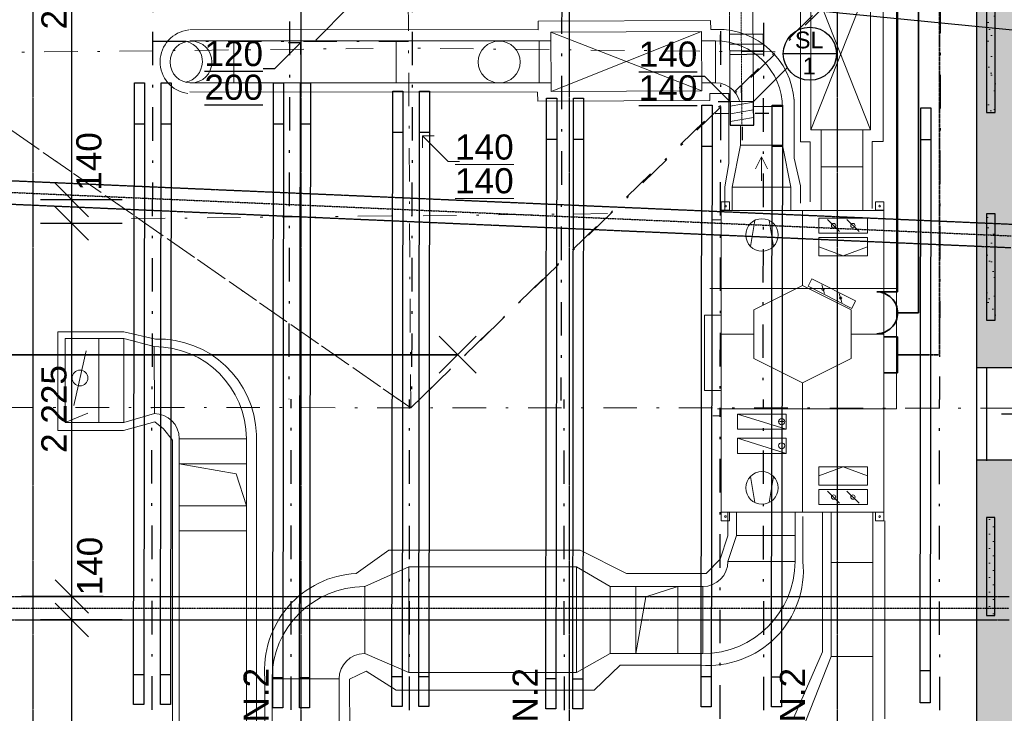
# Model space of a CAD drawing. Header units: millimetres. Extents: x -24674 to 2959, y -2716 to 20653.
# Tile 100 of 161: x -6411 to -536, y 2438 to 6577. Entities that reach past the tile are written whole.
import ezdxf

# ---------------------------------------------------------------- set-up
doc = ezdxf.new("R2010")
doc.units = ezdxf.units.MM
doc.header["$MEASUREMENT"] = 0
for name, pattern in [('Telekomunikacni vodic', [9.25, 3, -0.75, 3, -0.75, 0.125, -0.75, 0.125, -0.75]), ('Wipeout_Contour', [1000, 0, -1000]), ('Čerchovaná', [450, 200, -117.5, 15, -117.5]), ('Čerchovaná M', [4.5, 2.5, -0.85, 0.3, -0.85]), ('Čerchovaná S', [3.5, 1.5, -0.85, 0.3, -0.85])]:
    doc.linetypes.add(name, pattern=pattern)
for name, color, linetype in [('9._POHLED ZÁPADNÍ_1_0', 7, 'Continuous'), ('9._POHLED ZÁPADNÍ_1_2D prvky - obecné', 7, 'Continuous'), ('9._POHLED ZÁPADNÍ_1_Anotace - SP', 7, 'Continuous'), ('9._POHLED ZÁPADNÍ_1_Konstrukce - krov', 7, 'Continuous'), ('9._POHLED ZÁPADNÍ_1_Kóty - SP', 7, 'Continuous'), ('9._POHLED ZÁPADNÍ_1_Nové_0_plochy', 7, 'Continuous'), ('9._POHLED ZÁPADNÍ_1_Nové_Anotace - SP', 7, 'Continuous'), ('9._POHLED ZÁPADNÍ_1_Nové_Konstrukce - krov', 7, 'Continuous'), ('9._POHLED ZÁPADNÍ_1_Nové_Konstrukce - nosné', 7, 'Continuous'), ('9._POHLED ZÁPADNÍ_1_Nové_Kóty - SP', 7, 'Continuous'), ('9._POHLED ZÁPADNÍ_1_Nové_Otvory – Okna', 7, 'Continuous'), ('9._POHLED ZÁPADNÍ_1_Nové_Otvory – Značky oken', 7, 'Continuous'), ('9._POHLED ZÁPADNÍ_1_Nové_Popis', 7, 'Continuous'), ('9._POHLED ZÁPADNÍ_1_Nové_Situace - terén', 7, 'Continuous'), ('9._POHLED ZÁPADNÍ_1_Nové_Výplně – Řezové', 7, 'Continuous'), ('9._POHLED ZÁPADNÍ_1_Popis', 7, 'Continuous'), ('9._POHLED ZÁPADNÍ_1_TZB - elektroinstalace', 7, 'Continuous'), ('9._POHLED ZÁPADNÍ_1_TZB - kanalizace', 7, 'Continuous'), ('9._POHLED ZÁPADNÍ_1_TZB - VZT', 7, 'Continuous')]:
    doc.layers.add(name, color=color, linetype=linetype)
doc.styles.add('GENEROVANÝ_STYL_1', font='txt')
doc.styles.add('GENEROVANÝ_STYL_2', font='txt')
pattern_1 = [(45, (0, 175), (-55.6847, 55.6847), [0, -52.5, 0, -78.75]), (110, (175, 175), (74.0008, 26.9341), [0, -38.5, 0, -66.5])]

msp = doc.modelspace()

# ---------------------------------------------------------------- hatches: boundary and pattern name
at = {"layer": '9._POHLED ZÁPADNÍ_1_Nové_Výplně – Řezové', "linetype": 'Continuous', "lineweight": 0, "true_color": 0xf2b2b2}
msp.add_hatch(color=9, dxfattribs=at).paths.add_polyline_path([(-702.1, 7596.3), (-702, 4499.1), (-322, 4499.1), (-322.1, 7556.7)])
at = {"layer": '9._POHLED ZÁPADNÍ_1_Nové_Výplně – Řezové', "linetype": 'Continuous', "lineweight": 20, "true_color": 0xffaaaa}
h = msp.add_hatch(dxfattribs=at)
h.set_pattern_fill('Omítka_02_0001', color=21, style=0, pattern_type=2)
h.set_pattern_definition(pattern_1)
h.paths.add_polyline_path([(-642.9, 6023.7), (-590.2, 6023.7), (-590.3, 7465.1), (-643, 7465.1)])
h = msp.add_hatch(dxfattribs=at)
h.set_pattern_fill('Omítka_02_0001', color=21, style=0, pattern_type=2)
h.set_pattern_definition(pattern_1)
h.paths.add_polyline_path([(-642.9, 4783.3), (-590.1, 4783.3), (-590.2, 5418.6), (-642.9, 5418.6)])

# ---------------------------------------------------------------- linework, layer by layer
at = {"layer": '9._POHLED ZÁPADNÍ_1_2D prvky - obecné', "color": 214, "linetype": 'Čerchovaná', "lineweight": 20}
for p, q in [((-4077.2, 4260.2), (-4140.9, 14406.2)), ((-4077.2, 4260.2), (-11329.3, 9302.4)), ((-20477.7, 4271.9), (-359.7, 4258.9))]:
    msp.add_line(p, q, dxfattribs=at)
at = {"layer": '9._POHLED ZÁPADNÍ_1_Anotace - SP', "color": 8, "linetype": 'Continuous', "lineweight": 13}
for p, q in [((-3854.9, 5730.4), (-4008.1, 5883.6)), ((-4008.1, 5883.6), (-3937.4, 5883.6)), ((-4008.1, 5883.6), (-4008.1, 5812.9)), ((-3786.3, 5730.4), (-3854.9, 5730.4))]:
    msp.add_line(p, q, dxfattribs=at)
at = {"layer": '9._POHLED ZÁPADNÍ_1_Konstrukce - krov', "color": 8, "linetype": 'Čerchovaná', "lineweight": 13}
for p, q in [((-10703.9, 8867.6), (-4104.2, 4279)), ((-7164.7, 6374.6), (-4301.7, 6404.8)), ((-1902.2, 6383.9), (-4090.7, 6407)), ((-5743, 5389.5), (-4072.9, 5407.1)), ((-2903.6, 5419.3), (-4014.8, 5406.8))]:
    msp.add_line(p, q, dxfattribs=at)
at = {"layer": '9._POHLED ZÁPADNÍ_1_Nové_0_plochy', "color": 1, "linetype": 'Continuous', "lineweight": 25}
msp.add_line((-642, 4497.4), (-642, 3944.8), dxfattribs=at)
at = {"layer": '9._POHLED ZÁPADNÍ_1_Nové_Anotace - SP', "color": 1, "linetype": 'Continuous', "lineweight": 25}
for p, q in [((-4889.1, 6285.5), (-4735.9, 6438.7)), ((-4735.9, 6438.7), (-4806.6, 6438.7)), ((-4735.9, 6438.7), (-4735.9, 6367.9)), ((-4957.7, 6285.5), (-4889.1, 6285.5))]:
    msp.add_line(p, q, dxfattribs=at)
at = {"layer": '9._POHLED ZÁPADNÍ_1_Nové_Konstrukce - krov', "color": 1, "linetype": 'Čerchovaná', "lineweight": 25}
for p, q in [((-3173.3, 8491.7), (-3181.3, 4304.4)), ((-914.3, 8497), (-922.3, 4309.7)), ((-1969.4, 8358.1), (-1977.2, 4310.2)), ((-5614, 8304.6), (-5621.8, 4262.2)), ((-4064.8, 8304.9), (-4072.6, 4262.4)), ((-2225.2, 8307.9), (-2232.9, 4260)), ((-4800.6, 6564.8), (-4804.9, 4311.7)), ((-1973.7, 6489.9), (-2229.4, 6487)), ((-1973.7, 6489.9), (-2229.4, 6487)), ((-2228.1, 6367), (-2229.4, 6487)), ((-2228.1, 6367), (-2229.4, 6487)), ((-1973.7, 6489.9), (-1972.3, 6369.9)), ((-1973.7, 6489.9), (-1972.3, 6369.9)), ((-5617.5, 6448.6), (-4090.7, 6448.6)), ((-1973, 6429.9), (-2228.8, 6427)), ((-1973.1, 6390.2), (-2228.8, 6387.3)), ((-1972.3, 6369.9), (-2228.1, 6367)), ((-1972.3, 6369.9), (-2228.1, 6367)), ((-4788.9, 208), (-4791.4, 4311.8)), ((-4083.1, 207.6), (-4085.6, 4311.3)), ((-3159.3, 207), (-3161.9, 4310.7)), ((-1969.7, 206.4), (-1972.3, 4310.1)), ((-919.8, 205.9), (-922.3, 4309.7)), ((-5619.2, 208.7), (-5621.7, 4262.2)), ((-2229.5, 156), (-2232, 4259.8))]:
    msp.add_line(p, q, dxfattribs=at)
at = {"layer": '9._POHLED ZÁPADNÍ_1_Nové_Konstrukce - krov', "color": 1, "linetype": 'Continuous', "lineweight": 25}
for p, q in [((-5731, 2490.9), (-5726.2, 6199.5)), ((-5726.2, 6199.5), (-5666.2, 6199.5)), ((-5666.2, 6199.5), (-5671, 2490.8)), ((-5571, 2490.7), (-5566.2, 6199.3)), ((-5566.2, 6199.3), (-5506.2, 6199.3)), ((-5506.2, 6199.3), (-5511, 2490.6)), ((-4900.7, 2471.6), (-4895.8, 6199.5)), ((-4895.8, 6199.5), (-4835.8, 6199.4)), ((-4835.8, 6199.4), (-4840.7, 2471.5)), ((-4740.7, 2471.4), (-4735.8, 6199.3)), ((-4735.8, 6199.3), (-4675.8, 6199.2)), ((-4675.8, 6199.2), (-4680.7, 2471.3)), ((-4189.5, 2478.4), (-4184.7, 6149.9)), ((-4184.7, 6149.9), (-4124.7, 6149.8)), ((-4124.7, 6149.8), (-4129.5, 2478.4)), ((-4029.5, 2478.2), (-4024.7, 6149.7)), ((-4024.7, 6149.7), (-3964.7, 6149.6)), ((-3964.7, 6149.6), (-3969.5, 2478.2)), ((-3271.1, 2465.2), (-3266.4, 6108)), ((-3266.4, 6108), (-3206.4, 6107.9)), ((-3206.4, 6107.9), (-3211.1, 2465.1)), ((-3111.1, 2465), (-3106.4, 6107.7)), ((-3106.4, 6107.7), (-3046.4, 6107.7)), ((-3046.4, 6107.7), (-3051.1, 2464.9)), ((-2344.3, 2477.2), (-2339.7, 6066.7)), ((-2339.7, 6066.7), (-2279.7, 6066.6)), ((-2279.7, 6066.6), (-2284.3, 2477.1)), ((-1924.6, 2477), (-1919.9, 6066.5)), ((-1919.9, 6066.5), (-1859.9, 6066.4)), ((-1859.9, 6066.4), (-1864.6, 2476.9)), ((-1038.4, 2500.5), (-1033.7, 6050.5)), ((-1033.7, 6050.5), (-973.7, 6050.4)), ((-973.7, 6050.4), (-978.4, 2500.4)), ((-5666.5, 5953.1), (-5726.5, 5953.2)), ((-5506.5, 5952.9), (-5566.5, 5953)), ((-4836.2, 5953), (-4896.2, 5953.1)), ((-4676.2, 5952.8), (-4736.2, 5952.9)), ((-4125.1, 5903.5), (-4185.1, 5903.5)), ((-3965.1, 5903.3), (-4025.1, 5903.3)), ((-3206.7, 5861.5), (-3266.7, 5861.6)), ((-3046.7, 5861.3), (-3106.7, 5861.4)), ((-2280, 5820.3), (-2340, 5820.3)), ((-1860.3, 5820), (-1920.3, 5820.1)), ((-974, 5859.7), (-1034, 5859.8)), ((-5670.8, 2668.5), (-5730.8, 2668.6)), ((-5510.8, 2668.3), (-5570.8, 2668.4)), ((-4840.4, 2649.2), (-4900.4, 2649.3)), ((-4680.4, 2649), (-4740.4, 2649.1)), ((-4129.3, 2656.1), (-4189.3, 2656.1)), ((-3969.3, 2655.9), (-4029.3, 2655.9)), ((-2284.1, 2654.8), (-2344.1, 2654.9)), ((-1864.4, 2654.6), (-1924.4, 2654.7)), ((-978.1, 2691.1), (-1038.1, 2691.1)), ((-3210.9, 2642.8), (-3270.9, 2642.9)), ((-3050.9, 2642.6), (-3110.9, 2642.7)), ((-5671, 2490.8), (-5731, 2490.9)), ((-5511, 2490.6), (-5571, 2490.7)), ((-4840.7, 2471.5), (-4900.7, 2471.6)), ((-4680.7, 2471.3), (-4740.7, 2471.4)), ((-4129.5, 2478.4), (-4189.5, 2478.4)), ((-3969.5, 2478.2), (-4029.5, 2478.2)), ((-2284.3, 2477.1), (-2344.3, 2477.2)), ((-1864.6, 2476.9), (-1924.6, 2477)), ((-978.4, 2500.4), (-1038.4, 2500.5)), ((-3211.1, 2465.1), (-3271.1, 2465.2)), ((-3051.1, 2464.9), (-3111.1, 2465))]:
    msp.add_line(p, q, dxfattribs=at)
at = {"layer": '9._POHLED ZÁPADNÍ_1_Nové_Konstrukce - krov', "color": 1, "linetype": 'Čerchovaná M', "lineweight": 25}
msp.add_line((-15770.1, 5880.8), (-497.6, 5216.8), dxfattribs=at)
at = {"layer": '9._POHLED ZÁPADNÍ_1_Nové_Konstrukce - krov', "color": 1, "linetype": 'Continuous', "lineweight": 25, "flags": 128}
msp.add_lwpolyline([(-973.7, 6050.4), (-978.4, 2500.4), (-1038.4, 2500.5), (-1033.7, 6050.5)], close=True, dxfattribs=at)
at = {"layer": '9._POHLED ZÁPADNÍ_1_Nové_Konstrukce - nosné', "color": 1, "linetype": 'Continuous', "lineweight": 25}
for p, q in [((-372, 4499.1), (-702, 4499.1)), ((-372, 3949.1), (-702, 3949.1))]:
    msp.add_line(p, q, dxfattribs=at)
at = {"layer": '9._POHLED ZÁPADNÍ_1_Nové_Konstrukce - nosné', "color": 1, "linetype": 'Continuous', "lineweight": 25, "flags": 128}
for points in [[(-702.1, 7596.3), (-702, 4499.1)], [(-702, 3949.1), (-701.9, 351.5)]]:
    msp.add_lwpolyline(points, dxfattribs=at)
at = {"layer": '9._POHLED ZÁPADNÍ_1_Nové_Kóty - SP', "color": 1, "linetype": 'Continuous', "lineweight": 25}
for p, q in [((-6099.3, 5500.9), (-6099.3, 8048.6)), ((-4737, 6934.6), (-424.6, 6510.8)), ((-6199.3, 5600.9), (-5999.3, 5400.9)), ((-5799.3, 5500.9), (-6286.8, 5500.9)), ((-6099.3, 5360.8), (-6099.3, 5500.9)), ((-6199.3, 5460.8), (-5999.3, 5260.8)), ((-5799.3, 5360.8), (-6286.8, 5360.8)), ((-6099.3, 3135.3), (-6099.3, 5360.8)), ((-6199.3, 3235.3), (-5999.3, 3035.3)), ((-5911.8, 3135.3), (-6399.3, 3135.3)), ((-6099.3, 2995.3), (-6099.3, 3135.3)), ((-6199.3, 3095.3), (-5999.3, 2895.3)), ((-5799.3, 2995.3), (-6286.8, 2995.3)), ((-6099.3, 752.9), (-6099.3, 2995.3))]:
    msp.add_line(p, q, dxfattribs=at)
at = {"layer": '9._POHLED ZÁPADNÍ_1_Nové_Otvory – Okna', "color": 1, "linetype": 'Continuous', "lineweight": 25}
for p, q in [((-702, 4499.1), (-702, 3949.1)), ((-372, 4499.1), (-702, 4499.1)), ((-372, 3949.1), (-702, 3949.1))]:
    msp.add_line(p, q, dxfattribs=at)
at = {"layer": '9._POHLED ZÁPADNÍ_1_Nové_Otvory – Značky oken', "color": 1, "linetype": 'Continuous', "lineweight": 25}
msp.add_line((-552, 4224.1), (28, 4224.2), dxfattribs=at)
at = {"layer": '9._POHLED ZÁPADNÍ_1_Nové_Popis', "color": 1, "linetype": 'Čerchovaná M', "lineweight": 25}
for p, q in [((-6332.3, 8764.3), (-6332.3, 750.7)), ((-4732.3, 8764.3), (-4732.3, 750.7)), ((-3132.3, 8764.3), (-3132.3, 750.7)), ((-1532.3, 8764.3), (-1532.3, 750.7))]:
    msp.add_line(p, q, dxfattribs=at)
at = {"layer": '9._POHLED ZÁPADNÍ_1_Nové_Popis', "color": 1, "linetype": 'Continuous', "lineweight": 25}
for p, q in [((-4442.2, 6656.5), (-4643.8, 6454.9)), ((-1537.4, 6373.4), (-1854.5, 6373.4)), ((-2394.1, 6239.8), (-2325.5, 6239.8))]:
    msp.add_line(p, q, dxfattribs=at)
msp.add_circle((-1696, 6373.4), 158.6, dxfattribs=at)
at = {"layer": '9._POHLED ZÁPADNÍ_1_Nové_Situace - terén', "color": 1, "linetype": 'Continuous', "lineweight": 25, "flags": 128}
for points in [[(-642.9, 6023.7), (-590.2, 6023.7), (-590.3, 7465.1), (-643, 7465.1)], [(-642.9, 4783.3), (-590.1, 4783.3), (-590.2, 5418.6), (-642.9, 5418.6)]]:
    msp.add_lwpolyline(points, close=True, dxfattribs=at)
at = {"layer": '9._POHLED ZÁPADNÍ_1_TZB - elektroinstalace', "color": 92, "linetype": 'Continuous', "lineweight": 35, "true_color": 0x00d700}
for p, q in [((-1172.3, 7327.6), (-1172.3, 4952.6)), ((-1172.3, 4952.6), (-1297.3, 4952.6))]:
    msp.add_line(p, q, dxfattribs=at)
at = {"layer": '9._POHLED ZÁPADNÍ_1_TZB - elektroinstalace', "color": 92, "linetype": 'Continuous', "lineweight": 35, "true_color": 0x00d700, "flags": 128}
for points in [[(-1297.3, 4952.6, -0.414214), (-1172.3, 4827.6)], [(-1172.3, 4827.6, -0.414214), (-1297.3, 4702.6)]]:
    msp.add_lwpolyline(points, format="xyb", dxfattribs=at)
for points in [[(-1047.3, 4827.6), (-1172.3, 4827.6)], [(-3686.2, 4466.6), (-3908.3, 4688.6)], [(-3908.3, 4466.6), (-3686.2, 4688.6)], [(-1251.6, 4685.1), (-1172.3, 4685.1)], [(-1172.3, 4470.1), (-1172.3, 4685.1)], [(-11047.3, 4577.6), (-3797.3, 4577.6)], [(-1172.3, 4577.6), (-1047.3, 4577.6)], [(-1251.6, 4470.1), (-1172.3, 4470.1)]]:
    msp.add_lwpolyline(points, dxfattribs=at)
at = {"layer": '9._POHLED ZÁPADNÍ_1_TZB - kanalizace', "color": 21, "linetype": 'Continuous', "lineweight": 13, "true_color": 0xff9955}
for p, q in [((-1178.7, 4255), (-1178.7, 7249.5)), ((-2292.7, 4972), (-1178.7, 4972)), ((-2246.7, 4255), (-1178.7, 4255))]:
    msp.add_line(p, q, dxfattribs=at)
at = {"layer": '9._POHLED ZÁPADNÍ_1_TZB - VZT', "color": 122, "linetype": 'Continuous', "lineweight": 13, "true_color": 0x00d59f}
for p, q in [((-1751.3, 6882.9), (-1751.3, 5848.5)), ((-1259.2, 5849), (-1259.2, 6880.5)), ((-1689.6, 6819.1), (-1689.6, 5919.1)), ((-1334.6, 5919.1), (-1689.6, 6819.1)), ((-1689.6, 5919.1), (-1334.6, 6819.1)), ((-1334.6, 5919.1), (-1334.6, 6819.1)), ((-2288.1, 6571.4), (-3317.3, 6566.8)), ((-3317.3, 6566.8), (-3317, 6515.1)), ((-2287.8, 6518.4), (-2288.1, 6571.4)), ((-5396.3, 6517.5), (-3317, 6515.1)), ((-2341.6, 6506.5), (-3241.5, 6502.5)), ((-3240, 6147.5), (-3241.5, 6502.5)), ((-2340, 6151.5), (-3241.5, 6502.5)), ((-2341.6, 6506.5), (-3240, 6147.5)), ((-2340, 6151.5), (-2341.6, 6506.5)), ((-2252, 6518.9), (-2287.8, 6518.4)), ((-5396.3, 6450.1), (-3241.3, 6450.1)), ((-5133.1, 6200.4), (-5133.1, 6450.4)), ((-4163.6, 6200.4), (-4163.6, 6450.4)), ((-3310.6, 6200.4), (-3310.6, 6450.4)), ((-2341.3, 6450.4), (-2259.6, 6450.4)), ((-2259.6, 6200.4), (-2259.6, 6450.4)), ((-5396.3, 6199.1), (-3240.2, 6199.1)), ((-2340.2, 6200.4), (-2259.6, 6200.4)), ((-5396.3, 6147), (-3320.1, 6144.6)), ((-3319.8, 6090.1), (-3320.1, 6144.6)), ((-3240, 6147.5), (-2340, 6151.5)), ((-2293.2, 6136.3), (-2293, 6094.7)), ((-2179.8, 6136.3), (-2293.2, 6136.3)), ((-2179.8, 6136.3), (-2179.8, 5719.2)), ((-2293, 6094.7), (-3319.8, 6090.1)), ((-2109.6, 6057.6), (-2109.6, 6027.3)), ((-2109.6, 6057.6), (-1859.6, 6057.6)), ((-1859.6, 6057.6), (-1859.6, 6027.3)), ((-1790.3, 6102.7), (-1790.3, 5749.8)), ((-2109.6, 6027.3), (-2109.6, 5828.6)), ((-1859.6, 6027.3), (-1859.6, 5828.6)), ((-1689.6, 5919.1), (-1334.6, 5919.1)), ((-1629, 5919.1), (-1629, 5698.2)), ((-1379, 5919.1), (-1379, 5698.2)), ((-2109.6, 5828.6), (-2160.1, 5578.2)), ((-1859.6, 5828.6), (-2109.6, 5828.6)), ((-1859.6, 5828.6), (-1810.1, 5578.2)), ((-1751.3, 5848.5), (-1694, 5848.5)), ((-1694, 5489.2), (-1694, 5848.5)), ((-1325, 5450.9), (-1325, 5849)), ((-1325, 5849), (-1259.2, 5849)), ((-1985.1, 5759.2), (-2021.1, 5687.2)), ((-1985.1, 5615.2), (-1985.1, 5759.2)), ((-1985.1, 5759.2), (-1949.1, 5687.2)), ((-2204, 5578.7), (-2179.8, 5719.2)), ((-1750.8, 5585.8), (-1790.3, 5749.8)), ((-1629, 5438.2), (-1629, 5698.2)), ((-1629, 5698.2), (-1379, 5698.2)), ((-1379, 5698.2), (-1379, 5438.2)), ((-1750.8, 5482.4), (-1750.8, 5585.8)), ((-2204, 5440.1), (-2204, 5578.7)), ((-2160.1, 5438.2), (-2160.1, 5578.2)), ((-2160.1, 5578.2), (-1810.1, 5578.2)), ((-1810.1, 5578.2), (-1810.1, 5438.2)), ((-2224.6, 5489.2), (-2174.6, 5489.2)), ((-2224.6, 5439.2), (-2224.6, 5489.2)), ((-2224.6, 5451.2), (-2224.6, 5489.2)), ((-2224.6, 5489.2), (-2224.6, 5439.2)), ((-2174.6, 5489.2), (-2174.6, 5439.2)), ((-2174.6, 5451.2), (-2174.6, 5489.2)), ((-2174.6, 5489.2), (-2174.6, 5439.2)), ((-1304.6, 5489.2), (-1254.6, 5489.2)), ((-1304.6, 5439.2), (-1304.6, 5489.2)), ((-1304.6, 5451.2), (-1304.6, 5489.2)), ((-1304.6, 5489.2), (-1304.6, 5439.2)), ((-1254.6, 5489.2), (-1254.6, 5439.2)), ((-1254.6, 5451.2), (-1254.6, 5489.2)), ((-1254.6, 5489.2), (-1254.6, 5439.2)), ((-2224.6, 5451.2), (-2224.6, 5439.2)), ((-2174.6, 5439.2), (-2224.6, 5439.2)), ((-2224.6, 5439.2), (-2174.6, 5439.2)), ((-2224.6, 3638.2), (-2224.6, 5438.2)), ((-2224.6, 5438.2), (-1254.6, 5438.2)), ((-2224.6, 3638.2), (-2224.6, 5438.2)), ((-2224.6, 5438.2), (-1254.6, 5438.2)), ((-2224.6, 5438.2), (-1254.6, 5438.2)), ((-2224.6, 3638.2), (-2224.6, 5438.2)), ((-2174.6, 5451.2), (-2174.6, 5439.2)), ((-1810.1, 5438.2), (-2160.1, 5438.2)), ((-1739.6, 5438.2), (-1739.6, 4991.2)), ((-1379, 5438.2), (-1629, 5438.2)), ((-1304.6, 5451.2), (-1304.6, 5439.2)), ((-1254.6, 5439.2), (-1304.6, 5439.2)), ((-1304.6, 5439.2), (-1254.6, 5439.2)), ((-1254.6, 5451.2), (-1254.6, 5439.2)), ((-1254.6, 5438.2), (-1254.6, 3638.2)), ((-1254.6, 5438.2), (-1254.6, 3638.2)), ((-1254.6, 3638.2), (-1254.6, 5438.2)), ((-2224.6, 5383.2), (-2274.6, 5383.2)), ((-2050.6, 5224.2), (-2024.6, 5379.2)), ((-1912.6, 5224.2), (-1938.6, 5379.2)), ((-1642.6, 5303.2), (-1642.6, 5393.2)), ((-1642.6, 5393.2), (-1351.6, 5393.2)), ((-1518.6, 5312.2), (-1590.6, 5384.2)), ((-1402.6, 5312.2), (-1474.6, 5384.2)), ((-1351.6, 5393.2), (-1351.6, 5303.2)), ((-1351.6, 5303.2), (-1642.6, 5303.2)), ((-1642.6, 5276.2), (-1351.6, 5276.2)), ((-1642.6, 5168.2), (-1642.6, 5276.2)), ((-1351.6, 5276.2), (-1351.6, 5168.2)), ((-1642.6, 5222.2), (-1496.6, 5168.2)), ((-1351.6, 5222.2), (-1496.6, 5168.2)), ((-1351.6, 5168.2), (-1642.6, 5168.2)), ((-1705.6, 4986.2), (-1683.6, 5030.2)), ((-1683.6, 5030.2), (-1423.6, 4898.2)), ((-1607.6, 4942.2), (-1624.6, 4995.2)), ((-2030.6, 4845.2), (-1739.6, 4991.2)), ((-1739.6, 4991.2), (-1448.6, 4845.2)), ((-1445.6, 4854.2), (-1705.6, 4986.2)), ((-1504.6, 4889.2), (-1521.6, 4942.2)), ((-1423.6, 4898.2), (-1445.6, 4854.2)), ((-2030.6, 4554.2), (-2030.6, 4845.2)), ((-1448.6, 4845.2), (-1448.6, 4700.2)), ((-2324.6, 4363.2), (-2324.6, 4813.2)), ((-2324.6, 4813.2), (-2224.6, 4813.2)), ((-2224.6, 4813.2), (-2224.6, 4363.2)), ((-5789.2, 4713.8), (-6182.3, 4713.8)), ((-6182.3, 4713.8), (-6182.3, 4125.5)), ((-5789.2, 4713.8), (-5601.3, 4671)), ((-2224.6, 4700.2), (-2030.6, 4700.2)), ((-1254.6, 4700.2), (-1448.6, 4700.2)), ((-1448.6, 4700.2), (-1448.6, 4554.2)), ((-6139.2, 4673.8), (-6139.2, 4174.6)), ((-6139.2, 4673.8), (-6139.2, 4173.8)), ((-6139.2, 4673.8), (-5789.2, 4673.8)), ((-5939.2, 4673.8), (-5939.2, 4173.8)), ((-5789.2, 4673.8), (-5608.4, 4626.4)), ((-5789.2, 4673.8), (-5789.2, 4173.8)), ((-6087, 4275.6), (-6014.8, 4601.6)), ((-5608.4, 4626.4), (-5606, 4226.4)), ((-1739.6, 4409.2), (-2030.6, 4554.2)), ((-1448.6, 4554.2), (-1739.6, 4409.2)), ((-1739.6, 3638.2), (-1739.6, 4409.2)), ((-2224.6, 4363.2), (-2324.6, 4363.2)), ((-6139.2, 4173.8), (-6003.9, 4228.6)), ((-6139.2, 4173.8), (-5789.2, 4173.8)), ((-5791.8, 4125.5), (-5603.8, 4177)), ((-5789.2, 4173.8), (-5606, 4226.4)), ((-5603.8, 4177), (-5552.8, 4136)), ((-2224.6, 4213.2), (-2274.6, 4213.2)), ((-2127.6, 4133.2), (-2127.6, 4223.2)), ((-2127.6, 4223.2), (-1836.6, 4223.2)), ((-1836.6, 4133.2), (-2127.6, 4223.2)), ((-1851.1, 4178.2), (-1876.1, 4178.2)), ((-1864.1, 4165.2), (-1864.1, 4190.2)), ((-1836.6, 4223.2), (-1836.6, 4133.2)), ((-6182.3, 4125.5), (-5791.8, 4125.5)), ((-5552.8, 4136), (-5499.3, 4067.5)), ((-1836.6, 4133.2), (-2127.6, 4133.2)), ((-5499.3, 4067.5), (-5499.3, 2391)), ((-5458.4, 4076.4), (-5058.4, 4076.4)), ((-5458.4, 2393.5), (-5458.4, 4076.4)), ((-5458.4, 3526.4), (-5458.4, 4076.4)), ((-5058.4, 4076.4), (-5058.4, 2393.5)), ((-5058.4, 3526.4), (-5058.4, 4076.4)), ((-4998.3, 2391), (-4998.3, 4101.5)), ((-2127.6, 3989.2), (-2127.6, 4079.2)), ((-2127.6, 4079.2), (-1836.6, 4079.2)), ((-1836.6, 3989.2), (-2127.6, 4079.2)), ((-1836.6, 4079.2), (-1836.6, 3989.2)), ((-1864.1, 4021.2), (-1864.1, 4046.2)), ((-1836.6, 3989.2), (-2127.6, 3989.2)), ((-5058.4, 3926.4), (-5458.4, 3926.4)), ((-5458.4, 3926.4), (-5120, 3867.1)), ((-1642.6, 3800.2), (-1642.6, 3908.2)), ((-1642.6, 3908.2), (-1351.6, 3908.2)), ((-1642.6, 3854.2), (-1496.6, 3908.2)), ((-1351.6, 3854.2), (-1496.6, 3908.2)), ((-1351.6, 3908.2), (-1351.6, 3800.2)), ((-5120, 3867.1), (-5058.4, 3676.4)), ((-2050.6, 3851.2), (-2024.6, 3696.2)), ((-1912.6, 3851.2), (-1938.6, 3696.2)), ((-1351.6, 3800.2), (-1642.6, 3800.2)), ((-1642.6, 3683.2), (-1642.6, 3773.2)), ((-1642.6, 3773.2), (-1351.6, 3773.2)), ((-1518.6, 3692.2), (-1590.6, 3764.2)), ((-1402.6, 3692.2), (-1474.6, 3764.2)), ((-1351.6, 3773.2), (-1351.6, 3683.2)), ((-5058.4, 3676.4), (-5458.4, 3676.4)), ((-1351.6, 3683.2), (-1642.6, 3683.2)), ((-1254.6, 3638.2), (-2224.6, 3638.2)), ((-1254.6, 3638.2), (-2224.6, 3638.2)), ((-1254.6, 3638.2), (-2224.6, 3638.2)), ((-2224.6, 3587.2), (-2224.6, 3637.2)), ((-2224.6, 3637.2), (-2174.6, 3637.2)), ((-2174.6, 3637.2), (-2224.6, 3637.2)), ((-2224.6, 3587.2), (-2224.6, 3637.2)), ((-2224.6, 3625.2), (-2224.6, 3637.2)), ((-2224.6, 3625.2), (-2224.6, 3587.2)), ((-2174.6, 3587.2), (-2224.6, 3587.2)), ((-2184.7, 3634.1), (-2184.7, 3496.1)), ((-2174.6, 3637.2), (-2174.6, 3587.2)), ((-2174.6, 3587.2), (-2174.6, 3637.2)), ((-2174.6, 3625.2), (-2174.6, 3637.2)), ((-2174.6, 3625.2), (-2174.6, 3587.2)), ((-2134.6, 3498.2), (-2134.6, 3638.2)), ((-2134.6, 3638.2), (-1784.6, 3638.2)), ((-1784.6, 3638.2), (-1784.6, 3498.2)), ((-1737, 3344.7), (-1737, 3612)), ((-1620.1, 3355.5), (-1620.1, 3638.2)), ((-1569.6, 3338.2), (-1569.6, 3638.2)), ((-1569.6, 3638.2), (-1319.6, 3638.2)), ((-1319.6, 3638.2), (-1319.6, 3338.2)), ((-1304.6, 3587.2), (-1304.6, 3637.2)), ((-1304.6, 3637.2), (-1254.6, 3637.2)), ((-1254.6, 3637.2), (-1304.6, 3637.2)), ((-1304.6, 3587.2), (-1304.6, 3637.2)), ((-1304.6, 3625.2), (-1304.6, 3637.2)), ((-1304.6, 3625.2), (-1304.6, 3587.2)), ((-1254.6, 3587.2), (-1304.6, 3587.2)), ((-1254.6, 3637.2), (-1254.6, 3587.2)), ((-1254.6, 3587.2), (-1254.6, 3637.2)), ((-1254.6, 3625.2), (-1254.6, 3637.2)), ((-1254.6, 3625.2), (-1254.6, 3587.2)), ((-1248.6, 3321), (-1248.6, 3587.2)), ((-5058.4, 3526.4), (-5458.4, 3526.4)), ((-2184.7, 3496.1), (-2231.6, 3358)), ((-2184.6, 3344.1), (-2134.6, 3498.2)), ((-1784.6, 3498.2), (-2134.6, 3498.2)), ((-1784.6, 3498.2), (-1784.6, 3344.1)), ((-4403.6, 3272.4), (-4208, 3410.9)), ((-4208, 3410.9), (-3066.9, 3410.9)), ((-3066.9, 3410.9), (-2789.8, 3272.4)), ((-2231.6, 3358), (-2314.4, 3272.4)), ((-1620.1, 3355.5), (-1620.1, 2804.6)), ((-4351.4, 3194.1), (-4087.9, 3312.4)), ((-3087.9, 3312.4), (-4087.9, 3312.4)), ((-4087.9, 3312.4), (-4087.9, 2682.4)), ((-3087.9, 2682.4), (-3087.9, 3312.4)), ((-2887.9, 3194.1), (-3087.9, 3312.4)), ((-2184.6, 3344.1), (-1784.6, 3344.1)), ((-1319.6, 3338.2), (-1569.6, 3338.2)), ((-1569.6, 2776.3), (-1569.6, 3338.2)), ((-1319.6, 2776.3), (-1319.6, 3338.2)), ((-1248.6, 2405.2), (-1248.6, 3321)), ((-2314.4, 3272.4), (-2789.8, 3272.4)), ((-4351.4, 3194.1), (-4354.9, 3194.1)), ((-4351.4, 2794.1), (-4351.4, 3194.1)), ((-2334.6, 3194.1), (-2887.9, 3194.1)), ((-2887.9, 3194.1), (-2887.9, 2794.1)), ((-2734.6, 3194.1), (-2734.6, 2794.1)), ((-2675.3, 3132.5), (-2484.6, 3194.1)), ((-2484.6, 3194.1), (-2484.6, 2794.1)), ((-2334.6, 3194.1), (-2334.6, 2794.1)), ((-2734.6, 2794.1), (-2675.3, 3132.5)), ((-4351.4, 2794.1), (-4087.9, 2682.4)), ((-3087.9, 2682.4), (-2887.9, 2794.1)), ((-2334.6, 2794.1), (-2887.9, 2794.1)), ((-1620.1, 2804.6), (-1792.2, 2412.1)), ((-1719.6, 2393.5), (-1569.6, 2776.3)), ((-1319.6, 2776.3), (-1569.6, 2776.3)), ((-1319.6, 2776.3), (-1319.6, 2393.5)), ((-2827.6, 2725.9), (-2982.5, 2576)), ((-2666.1, 2725.9), (-2827.6, 2725.9)), ((-2350.2, 2726.1), (-2666.1, 2725.9)), ((-4947.3, 2646.5), (-4947.3, 2299.6)), ((-4504.9, 2644.1), (-4904.9, 2644.1)), ((-4904.9, 1472.2), (-4904.9, 2644.1)), ((-4504.9, 1472.2), (-4504.9, 2644.1)), ((-4342.7, 2689.4), (-4442.3, 2642.5)), ((-4164.3, 2576), (-4342.7, 2689.4)), ((-4087.9, 2682.4), (-3087.9, 2682.4)), ((-4442.3, 2642.5), (-4438.3, 1480)), ((-2982.5, 2576), (-4164.3, 2576))]:
    msp.add_line(p, q, dxfattribs=at)
for centre, radius in [((-5388.8, 6324.1), 125), ((-3549.8, 6324.1), 125), ((-2199.6, 5464.2), 5), ((-1279.6, 5464.2), 5), ((-1981.6, 5292.2), 97), ((-1554.6, 5348.2), 13), ((-1438.6, 5348.2), 13), ((-1616.6, 4968.2), 7), ((-1512.6, 4916.2), 7), ((-6050.9, 4438.6), 46.9), ((-1864.1, 4178.2), 18), ((-1864.1, 4034.2), 18), ((-1981.6, 3783.2), 97), ((-1554.6, 3728.2), 13), ((-1438.6, 3728.2), 13), ((-2199.6, 3612.2), 5), ((-1279.6, 3612.2), 5)]:
    msp.add_circle(centre, radius, dxfattribs=at)
for centre, radius, start, end in [((-5382.3, 6325.5), 190.8, 95.78021, 262.6492), ((-2245.9, 6062.3), 456.7, 3.97649, 90.77352), ((-5445.8, 6325.6), 125, 281.67656, 75.30857), ((-2259.6, 6050.4), 400, 0, 90), ((-2259.6, 6050.4), 150, 0, 90), ((-5585.4, 4083.8), 587.4, 1.72556, 91.5476), ((-5608.4, 4076.4), 550, 0, 90), ((-5608.4, 4076.4), 150, 0, 90), ((-2301.9, 3291.4), 567.4, 265.11552, 5.38349), ((-2334.6, 3344.1), 150, 270, 0), ((-2334.6, 3344.1), 550, 270, 0), ((-4373.5, 2697.2), 576, 92.99373, 185.04736), ((-4354.9, 2644.1), 550, 90, 180), ((-4354.9, 2644.1), 150, 90, 180)]:
    msp.add_arc(centre, radius, start, end, dxfattribs=at)

# ---------------------------------------------------------------- texts
at = {"layer": '9._POHLED ZÁPADNÍ_1_0', "color": 1, "linetype": 'Continuous', "lineweight": 25, "char_height": 150, "attachment_point": 7, "rotation": 90, "style": 'GENEROVANÝ_STYL_1'}
for insert in [(-4922.9, 1020.4), (-3317.3, 1020.4), (-1722.9, 1020.4)]:
    msp.add_mtext('\\A1;{\\pql;\\fArial|b0|i0|c238|p38;IPE 240 - POZN.2}', dxfattribs=dict(at, insert=insert))
at = {"layer": '9._POHLED ZÁPADNÍ_1_Anotace - SP', "color": 1, "linetype": 'Continuous', "lineweight": 25, "char_height": 150, "attachment_point": 5, "line_spacing_factor": 0.804162, "style": 'GENEROVANÝ_STYL_1'}
for s, insert in [('\\A1;{\\pqc;\\fArial|b0|i0|c238|p38;\\L\\L120\\P\\pqc;\\fArial|b0|i0|c238|p38;20\\fArial|b0|i0|c238|p38;0}', (-5133.8, 6273.1)), ('\\A1;{\\pqc;\\fArial|b0|i0|c238|p38;\\L\\L1\\fArial|b0|i0|c238|p38;\\L\\L4\\fArial|b0|i0|c238|p38;\\L\\L0\\P\\pqc;\\fArial|b0|i0|c238|p38;140}', (-2542.4, 6269.8))]:
    msp.add_mtext(s, dxfattribs=dict(at, insert=insert))
at = {"layer": '9._POHLED ZÁPADNÍ_1_Anotace - SP', "color": 8, "linetype": 'Continuous', "lineweight": 13, "insert": (-3638, 5715.1), "char_height": 150, "attachment_point": 5, "line_spacing_factor": 0.804162, "style": 'GENEROVANÝ_STYL_1'}
msp.add_mtext('\\A1;{\\pqc;\\fArial|b0|i0|c238|p38;\\L\\L1\\fArial|b0|i0|c238|p38;\\L\\L4\\fArial|b0|i0|c238|p38;\\L\\L0\\P\\pqc;\\fArial|b0|i0|c238|p38;140}', dxfattribs=at)
at = {"layer": '9._POHLED ZÁPADNÍ_1_Kóty - SP', "color": 1, "linetype": 'Continuous', "lineweight": 25, "char_height": 150, "attachment_point": 7, "rotation": 90, "style": 'GENEROVANÝ_STYL_2'}
for s, insert, width in [('\\A1;{\\pql;\\fArial|b0|i0|c0|p38;2\xa0548}', (-6129.3, 6518.3), 512.914), ('\\A1;{\\pql;\\fArial|b0|i0|c0|p38;140}', (-5920.9, 5555.8), 341.487), ('\\A1;{\\pql;\\fArial|b0|i0|c0|p38;2\xa0225}', (-6129.3, 3991.6), 512.914), ('\\A1;{\\pql;\\fArial|b0|i0|c0|p38;140}', (-5916.1, 3141.7), 341.487)]:
    msp.add_mtext(s, dxfattribs=dict(at, insert=insert, width=width))
at = {"layer": '9._POHLED ZÁPADNÍ_1_Popis', "color": 1, "linetype": 'Continuous', "lineweight": 25, "insert": (-1699.8, 6378), "char_height": 100, "attachment_point": 5, "line_spacing_factor": 0.931125, "style": 'GENEROVANÝ_STYL_1'}
msp.add_mtext('\\A1;{\\pqc;\\fArial|b0|i0|c238|p38;SL\\P\\pqc;\\fArial|b0|i0|c238|p38;1}', dxfattribs=at)

# ---------------------------------------------------------------- wipeouts: each hides what was drawn before it
at = {"color": 254, "linetype": 'Wipeout_Contour', "lineweight": 0, "ltscale": 13486.03927}
msp.add_wipeout([(-592.8, 3021), (-592.8, 3606.8), (-642.8, 3606.8), (-642.8, 3021)], dxfattribs=at).dxf.layer = '9._POHLED ZÁPADNÍ_1_Nové_Výplně – Řezové'

# ---------------------------------------------------------------- next in the draw order: hatches: boundary and pattern name
at = {"layer": '9._POHLED ZÁPADNÍ_1_Nové_Výplně – Řezové', "linetype": 'Continuous', "lineweight": 0, "true_color": 0xf2b2b2}
msp.add_hatch(color=9, dxfattribs=at).paths.add_polyline_path([(-322, 3949.1), (-702, 3949.1), (-701.9, 351.5), (-321.9, 351.5)])
at = {"layer": '9._POHLED ZÁPADNÍ_1_Nové_Výplně – Řezové', "linetype": 'Continuous', "lineweight": 20, "true_color": 0xffaaaa}
h = msp.add_hatch(dxfattribs=at)
h.set_pattern_fill('Omítka_01_0001', color=21, style=0, pattern_type=2)
h.set_pattern_definition([(0, (0, -9e-13), (0, 86.6025), [0, -50]), (0, (25, 43.3), (0, 86.6025), [0, -50])])
h.paths.add_polyline_path([(-592.8, 3021), (-592.8, 3606.8), (-642.8, 3606.8), (-642.8, 3021)])

# ---------------------------------------------------------------- next in the draw order: linework, layer by layer
at = {"layer": '9._POHLED ZÁPADNÍ_1_Nové_Konstrukce - krov', "color": 1, "linetype": 'Čerchovaná M', "lineweight": 25}
for p, q in [((-15807.8, 3134.7), (-507.3, 3135.7)), ((-15807.8, 3134.7), (-507.3, 3135.7)), ((-15807.8, 2994.7), (-507.3, 2995.7)), ((-15807.8, 2994.7), (-507.3, 2995.7))]:
    msp.add_line(p, q, dxfattribs=at)
at = {"layer": '9._POHLED ZÁPADNÍ_1_Nové_Konstrukce - krov', "color": 1, "linetype": 'Čerchovaná S', "lineweight": 25}
msp.add_line((-15807.8, 3064.7), (-507.3, 3065.7), dxfattribs=at)
msp.add_line((-15807.8, 3064.7), (-507.3, 3065.7), dxfattribs=at)
at = {"layer": '9._POHLED ZÁPADNÍ_1_Nové_Konstrukce - nosné', "color": 1, "linetype": 'Continuous', "lineweight": 25, "flags": 128}
for points in [[(-592.8, 3606.8), (-642.8, 3606.8)], [(-642.8, 3606.8), (-642.8, 3021)], [(-592.8, 3021), (-592.8, 3606.8)], [(-642.8, 3021), (-592.8, 3021)]]:
    msp.add_lwpolyline(points, dxfattribs=at)

# ---------------------------------------------------------------- next in the draw order: wipeouts: each hides what was drawn before it
at = {"color": 254, "linetype": 'Wipeout_Contour', "lineweight": 0, "ltscale": 25496.694583}
msp.add_wipeout([(-2170.8, 5946.6), (-2030.8, 5948.1), (-2032.3, 6088.1), (-2172.3, 6086.6)], dxfattribs=at).dxf.layer = '9._POHLED ZÁPADNÍ_1_Nové_Výplně – Řezové'

# ---------------------------------------------------------------- next in the draw order: hatches: boundary and pattern name
at = {"layer": '9._POHLED ZÁPADNÍ_1_Nové_Výplně – Řezové', "linetype": 'Continuous', "lineweight": 20, "true_color": 0xffaaaa}
h = msp.add_hatch(dxfattribs=at)
h.set_pattern_fill('Dřevo_0001', color=21, style=0, pattern_type=2)
h.set_pattern_definition([(10, (0, -9e-13), (-7.81417, 44.31635), [])])
h.paths.add_polyline_path([(-2170.8, 5946.6), (-2030.8, 5948.1), (-2032.3, 6088.1), (-2172.3, 6086.6)])

# ---------------------------------------------------------------- next in the draw order: linework, layer by layer
at = {"layer": '9._POHLED ZÁPADNÍ_1_2D prvky - obecné', "color": 214, "linetype": 'Čerchovaná', "lineweight": 20}
msp.add_line((-4077.2, 4260.2), (-205.3, 8040.7), dxfattribs=at)
at = {"layer": '9._POHLED ZÁPADNÍ_1_Konstrukce - krov', "color": 8, "linetype": 'Čerchovaná M', "lineweight": 13}
for p, q in [((-2256, 16398.7), (-2170.8, 5947)), ((-2116, 16399.9), (-2030.8, 5948.1)), ((-2170.8, 5947), (-2030.8, 5948.1))]:
    msp.add_line(p, q, dxfattribs=at)
at = {"layer": '9._POHLED ZÁPADNÍ_1_Konstrukce - krov', "color": 251, "linetype": 'Čerchovaná S', "lineweight": 13, "true_color": 0x6a6a6a}
msp.add_line((-2186, 16399.3), (-2100.8, 5947.6), dxfattribs=at)
at = {"layer": '9._POHLED ZÁPADNÍ_1_Konstrukce - krov', "color": 8, "linetype": 'Čerchovaná', "lineweight": 13}
msp.add_line((-612.6, 7623.8), (-4077.2, 4260.2), dxfattribs=at)
at = {"layer": '9._POHLED ZÁPADNÍ_1_Nové_Konstrukce - krov', "color": 1, "linetype": 'Continuous', "lineweight": 25}
for p, q in [((-2102.4, 6097.4), (-2103.3, 6177.4)), ((-2181.5, 6016.5), (-2261.5, 6015.6)), ((-2021.5, 6018.2), (-1941.5, 6019.1)), ((-2100.7, 5937.4), (-2099.8, 5857.4))]:
    msp.add_line(p, q, dxfattribs=at)
at = {"layer": '9._POHLED ZÁPADNÍ_1_Nové_Konstrukce - krov', "color": 1, "linetype": 'Čerchovaná M', "lineweight": 25}
msp.add_line((-15764, 6020.7), (-491.5, 5356.6), dxfattribs=at)
at = {"layer": '9._POHLED ZÁPADNÍ_1_Nové_Konstrukce - krov', "color": 1, "linetype": 'Čerchovaná S', "lineweight": 25}
msp.add_line((-15767, 5950.8), (-494.6, 5286.7), dxfattribs=at)
at = {"layer": '9._POHLED ZÁPADNÍ_1_Nové_Konstrukce - krov', "color": 1, "linetype": 'Continuous', "lineweight": 25, "flags": 128}
msp.add_lwpolyline([(-2170.8, 5946.6), (-2030.8, 5948.1), (-2032.3, 6088.1), (-2172.3, 6086.6)], close=True, dxfattribs=at)
at = {"layer": '9._POHLED ZÁPADNÍ_1_Nové_Konstrukce - krov', "color": 1, "linetype": 'Continuous', "lineweight": 25}
msp.add_point((-2101.5, 6017.4), dxfattribs=at)
at = {"layer": '9._POHLED ZÁPADNÍ_1_Nové_Popis', "color": 1, "linetype": 'Continuous', "lineweight": 25}
for p, q in [((-1830.7, 6289.7), (-2032.3, 6088.1)), ((-2325.5, 6239.8), (-2172.3, 6086.6)), ((-2172.3, 6086.6), (-2172.3, 6157.3)), ((-2172.3, 6086.6), (-2243, 6086.6))]:
    msp.add_line(p, q, dxfattribs=at)
at = {"layer": '9._POHLED ZÁPADNÍ_1_TZB - elektroinstalace', "color": 92, "linetype": 'Continuous', "lineweight": 35, "true_color": 0x00d700, "flags": 128}
msp.add_lwpolyline([(-16047.3, 3005.4), (-16047.3, 3952.6), (-15797.3, 3952.6), (-15672.3, 9327.6), (-11047.3, 8702.6), (-1047.3, 7452.6), (-1047.3, 4827.6)], dxfattribs=at)
at = {"layer": '9._POHLED ZÁPADNÍ_1_TZB - elektroinstalace', "color": 92, "linetype": 'Telekomunikacni vodic', "lineweight": 35, "true_color": 0x00d700, "flags": 128}
msp.add_lwpolyline([(-1047.3, 4577.6), (-922.3, 4577.6), (-922.3, 6452.6), (-922.3, 7577.6), (-10547.3, 8702.6)], dxfattribs=at)

doc.saveas('drawing.dxf')
